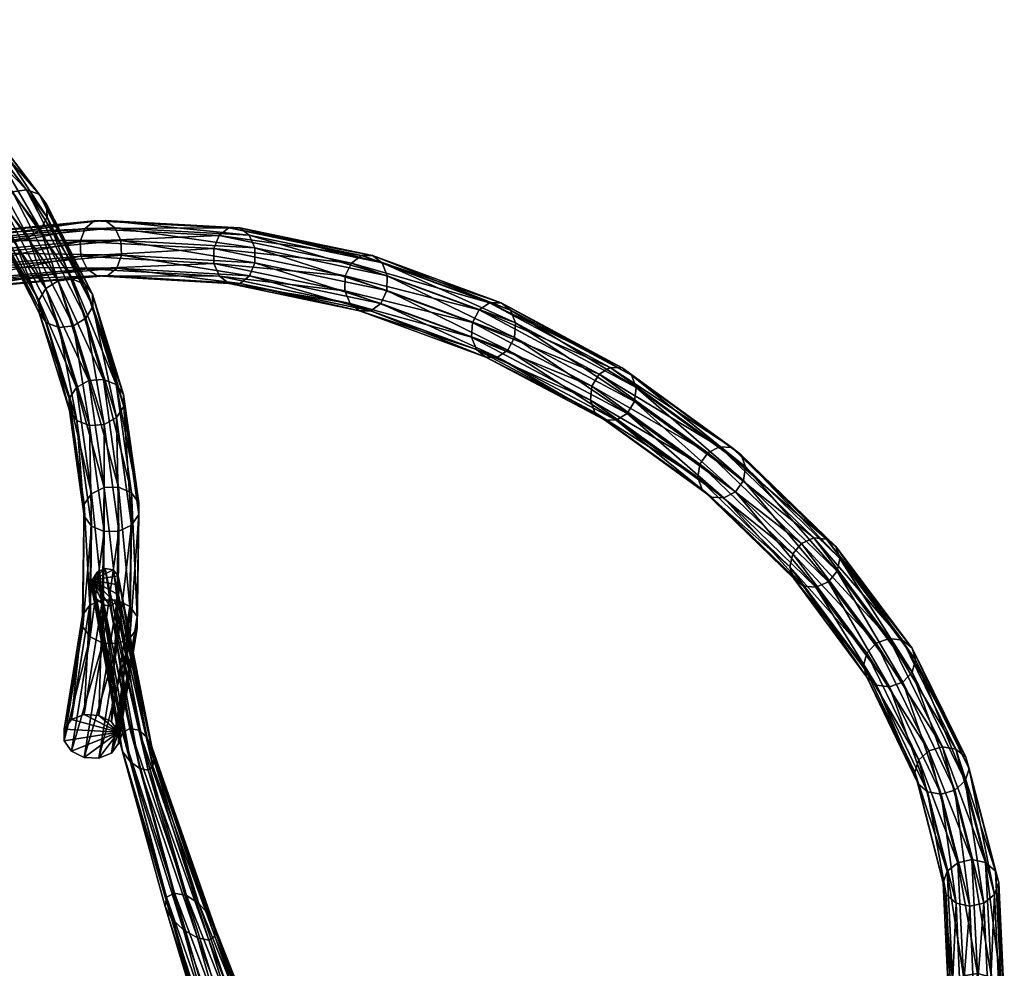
# Model space of a CAD drawing. Header units: centimetres. Extents: x -352.14 to -343.59, y -5.81 to 2.82.
# Tile 3 of 3: x -348.01 to -343.59, y -1.67 to 2.58. Entities that reach past the tile are written whole.
import ezdxf

# ---------------------------------------------------------------- set-up
doc = ezdxf.new("R2010")
doc.units = ezdxf.units.CM
doc.layers.get('0').update_dxf_attribs({"true_color": 0x5890e1})

msp = doc.modelspace()

# ---------------------------------------------------------------- meshes
at = {"color": 81, "true_color": 0x99e499}
mesh = msp.add_polyface(dxfattribs=at)
corners = [(-347.6254272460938, 1.681070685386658, 57.80258941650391), (-348.2287902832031, 1.623058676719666, 57.1051025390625), (-348.2776184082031, 1.621450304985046, 57.14724731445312), (-347.6741638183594, 1.679807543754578, 57.84471893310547), (-347.5816650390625, 1.649087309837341, 57.76519775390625), (-348.1832885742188, 1.592041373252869, 57.07003784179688), (-348.3167114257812, 1.587695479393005, 57.18516540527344), (-347.7148742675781, 1.645703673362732, 57.88027572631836), (-348.8175964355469, 2.582006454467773, 87.74393463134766), (-348.4650268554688, 2.377520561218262, 88.39812469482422), (-348.4598388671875, 2.316573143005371, 88.37752532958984), (-348.810302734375, 2.519789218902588, 87.7264404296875), (-348.4856872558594, 2.257530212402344, 88.37438201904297), (-348.148193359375, 2.039824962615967, 89.00138854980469), (-348.1516723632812, 2.099202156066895, 89.02433776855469), (-348.1762390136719, 1.982722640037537, 88.99415588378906), (-348.228271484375, 1.943196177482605, 89.00459289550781), (-348.5357055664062, 2.216217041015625, 88.38954162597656), (-348.2903747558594, 1.931834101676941, 89.02986145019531), (-348.596435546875, 2.203699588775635, 88.41891479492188), (-348.3458862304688, 1.951677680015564, 89.06315612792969), (-348.6516418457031, 2.223326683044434, 88.45455169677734), (-348.3799438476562, 1.997408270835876, 89.09548950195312), (-348.6865234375, 2.269839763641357, 88.48689270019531), (-348.3834228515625, 2.056775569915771, 89.11825561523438), (-348.6917114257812, 2.330779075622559, 88.50732421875), (-348.3553771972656, 2.11387300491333, 89.12541961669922), (-348.6658630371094, 2.389818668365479, 88.51043701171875), (-348.3033447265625, 2.153406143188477, 89.11508178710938), (-348.6158447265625, 2.431139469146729, 88.49540710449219), (-348.2412414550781, 2.164777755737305, 89.08998107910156), (-348.5551147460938, 2.443668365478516, 88.46619415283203), (-348.1857299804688, 2.144938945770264, 89.05677795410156), (-348.4999084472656, 2.42404317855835, 88.43058776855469), (-347.8856201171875, 1.696683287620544, 89.59518432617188), (-347.8877868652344, 1.754329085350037, 89.61969757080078), (-347.9154357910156, 1.641919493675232, 89.58444213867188), (-347.96923828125, 1.604711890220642, 89.59036254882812), (-348.0326232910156, 1.595030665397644, 89.61134338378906), (-348.088623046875, 1.615464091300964, 89.6417236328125), (-348.1221618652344, 1.660535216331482, 89.67327880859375), (-348.1243286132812, 1.718169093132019, 89.69760131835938), (-348.0945129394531, 1.772925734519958, 89.70821380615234), (-348.0407104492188, 1.810136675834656, 89.70236206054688), (-347.9773254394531, 1.819830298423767, 89.68154907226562), (-347.9213562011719, 1.799404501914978, 89.65132141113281), (-347.8917846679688, 1.375984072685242, 90.25639343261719), (-347.8365478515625, 1.410411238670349, 90.25465393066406), (-347.7720642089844, 1.417899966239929, 90.23820495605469), (-347.7156066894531, 1.396436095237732, 90.21138000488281), (-347.6823120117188, 1.351768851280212, 90.18130493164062)]
mesh.append_faces([[corners[k] for k in face] for face in [(0, 1, 2), (2, 3, 0), (4, 5, 1), (1, 0, 4), (3, 2, 6), (6, 7, 3), (8, 9, 10), (11, 10, 12), (13, 10, 9), (9, 14, 13), (15, 12, 10), (10, 13, 15), (16, 17, 12), (12, 15, 16), (18, 19, 17), (17, 16, 18), (20, 21, 19), (19, 18, 20), (22, 23, 21), (21, 20, 22), (24, 25, 23), (23, 22, 24), (26, 27, 25), (25, 24, 26), (28, 29, 27), (27, 26, 28), (30, 31, 29), (29, 28, 30), (32, 33, 31), (31, 30, 32), (14, 9, 33), (33, 32, 14), (34, 13, 14), (14, 35, 34), (36, 15, 13), (13, 34, 36), (37, 16, 15), (15, 36, 37), (38, 18, 16), (16, 37, 38), (39, 20, 18), (18, 38, 39), (40, 22, 20), (20, 39, 40), (41, 24, 22), (22, 40, 41), (42, 26, 24), (24, 41, 42), (43, 28, 26), (26, 42, 43), (44, 30, 28), (28, 43, 44), (45, 32, 30), (30, 44, 45), (35, 14, 32), (32, 45, 35), (46, 42, 41), (47, 43, 42), (48, 44, 43), (49, 45, 44), (50, 35, 45)]], dxfattribs={"vtx2": -1, "color": 81})
mesh = msp.add_polyface(dxfattribs=at)
corners = [(-348.869140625, 1.476885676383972, 56.4495735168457), (-348.2776184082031, 1.621450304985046, 57.14724731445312), (-348.2287902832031, 1.623058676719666, 57.1051025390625), (-348.8197021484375, 1.479011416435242, 56.40800094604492), (-348.1832885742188, 1.592041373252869, 57.07003784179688), (-348.1532287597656, 1.536677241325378, 57.05147552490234), (-348.7383117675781, 1.395249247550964, 56.36175537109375), (-348.7718505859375, 1.449140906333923, 56.37586212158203), (-348.1466979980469, 1.471815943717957, 57.05437469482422), (-348.7281188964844, 1.331769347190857, 56.36946868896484), (-348.1654968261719, 1.414880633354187, 57.07795333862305), (-348.7440185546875, 1.275734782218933, 56.39692687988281), (-348.20458984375, 1.381155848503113, 57.11587524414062), (-348.7817687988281, 1.24218738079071, 56.43675994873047), (-348.2535705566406, 1.379667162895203, 57.1579704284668), (-348.8312377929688, 1.240126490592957, 56.47830581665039), (-348.2992248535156, 1.410774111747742, 57.1929817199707), (-348.8791809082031, 1.270077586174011, 56.51043701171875), (-348.3292541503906, 1.466107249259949, 57.2115478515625), (-348.9126892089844, 1.32398784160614, 56.5245475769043), (-348.3356323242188, 1.530848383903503, 57.20869445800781), (-348.9227905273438, 1.387406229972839, 56.51686096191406), (-348.3167114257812, 1.587695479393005, 57.18516540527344), (-348.9068603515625, 1.443358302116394, 56.48941802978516), (-347.5545043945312, 1.592422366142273, 57.74260330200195), (-347.5816650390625, 1.649087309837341, 57.76519775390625), (-347.5512084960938, 1.526314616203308, 57.7408447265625), (-347.5727844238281, 1.468536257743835, 57.76038360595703), (-347.6134643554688, 1.434575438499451, 57.79594802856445), (-347.6624145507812, 1.433481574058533, 57.8380012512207), (-347.7064208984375, 1.4654940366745, 57.87531280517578), (-347.7335815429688, 1.52201783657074, 57.89790725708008), (-347.7366638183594, 1.587956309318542, 57.89973449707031), (-347.7148742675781, 1.645703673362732, 57.88027572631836), (-347.1375732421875, 1.489143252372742, 58.58465957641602), (-347.1378173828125, 1.555827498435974, 58.59096527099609), (-347.1133117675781, 1.614079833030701, 58.57571792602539), (-347.6810607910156, 1.295868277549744, 90.15605926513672), (-347.8856201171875, 1.696683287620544, 89.59518432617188), (-347.8877868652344, 1.754329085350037, 89.61969757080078), (-347.6823120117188, 1.351768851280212, 90.18130493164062), (-347.7122192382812, 1.243715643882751, 90.14246368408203), (-347.9154357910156, 1.641919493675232, 89.58444213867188), (-347.7674560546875, 1.209288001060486, 90.14423370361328), (-347.96923828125, 1.604711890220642, 89.59036254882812), (-347.8319396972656, 1.201811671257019, 90.16088104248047), (-348.0326232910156, 1.595030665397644, 89.61134338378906), (-347.8883972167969, 1.223284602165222, 90.1878662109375), (-348.088623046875, 1.615464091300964, 89.6417236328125), (-347.9217224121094, 1.267950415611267, 90.21792602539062), (-348.1221618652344, 1.660535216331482, 89.67327880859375), (-347.9229431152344, 1.323839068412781, 90.24298858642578), (-348.1243286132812, 1.718169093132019, 89.69760131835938), (-347.8917846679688, 1.375984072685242, 90.25639343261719), (-348.0945129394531, 1.772925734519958, 89.70821380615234), (-347.8365478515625, 1.410411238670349, 90.25465393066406), (-348.0407104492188, 1.810136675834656, 89.70236206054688), (-347.7720642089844, 1.417899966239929, 90.23820495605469), (-347.9773254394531, 1.819830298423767, 89.68154907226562), (-347.7156066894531, 1.396436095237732, 90.21138000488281), (-347.9213562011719, 1.799404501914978, 89.65132141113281), (-347.6979675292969, 0.9645746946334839, 90.76947784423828), (-347.6326904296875, 0.9693678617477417, 90.75726318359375), (-347.5758361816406, 0.9463781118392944, 90.73416137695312), (-347.5426330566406, 0.9017614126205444, 90.706298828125)]
mesh.append_faces([[corners[k] for k in face] for face in [(0, 1, 2), (3, 2, 4), (5, 6, 7), (7, 4, 5), (8, 9, 6), (6, 5, 8), (10, 11, 9), (9, 8, 10), (12, 13, 11), (11, 10, 12), (13, 12, 14), (15, 14, 16), (17, 16, 18), (19, 18, 20), (21, 20, 22), (23, 22, 1), (24, 5, 4), (4, 25, 24), (26, 8, 5), (5, 24, 26), (27, 10, 8), (8, 26, 27), (28, 12, 10), (10, 27, 28), (29, 14, 12), (12, 28, 29), (30, 16, 14), (14, 29, 30), (31, 18, 16), (16, 30, 31), (32, 20, 18), (18, 31, 32), (33, 22, 20), (20, 32, 33), (34, 31, 30), (35, 32, 31), (36, 33, 32), (37, 38, 39), (39, 40, 37), (41, 42, 38), (38, 37, 41), (43, 44, 42), (42, 41, 43), (45, 46, 44), (44, 43, 45), (47, 48, 46), (46, 45, 47), (49, 50, 48), (48, 47, 49), (51, 52, 50), (50, 49, 51), (52, 51, 53), (54, 53, 55), (56, 55, 57), (58, 57, 59), (60, 59, 40), (61, 55, 53), (62, 57, 55), (63, 59, 57), (64, 40, 59)]], dxfattribs={"vtx2": -1, "color": 81})
mesh = msp.add_polyface(dxfattribs=at)
corners = [(-347.0214538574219, 1.649134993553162, 58.50147247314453), (-347.6254272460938, 1.681070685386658, 57.80258941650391), (-347.6741638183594, 1.679807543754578, 57.84471893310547), (-347.0707092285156, 1.648270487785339, 58.54296493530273), (-346.9786682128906, 1.616373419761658, 58.4623908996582), (-347.5816650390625, 1.649087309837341, 57.76519775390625), (-346.9537048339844, 1.558799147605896, 58.43622589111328), (-347.5545043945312, 1.592422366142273, 57.74260330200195), (-346.9532470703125, 1.491939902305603, 58.42999649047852), (-347.5512084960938, 1.526314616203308, 57.7408447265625), (-346.9774475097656, 1.433767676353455, 58.44534301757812), (-347.5727844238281, 1.468536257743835, 57.76038360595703), (-347.0199890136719, 1.399831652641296, 58.47811508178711), (-347.6134643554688, 1.434575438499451, 57.79594802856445), (-347.0694580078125, 1.399140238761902, 58.51952743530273), (-347.6624145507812, 1.433481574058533, 57.8380012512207), (-347.112548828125, 1.431822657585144, 58.55850982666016), (-347.7064208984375, 1.4654940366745, 57.87531280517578), (-347.1375732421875, 1.489143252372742, 58.58465957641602), (-347.7335815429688, 1.52201783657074, 57.89790725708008), (-347.1378173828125, 1.555827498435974, 58.59096527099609), (-347.7366638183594, 1.587956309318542, 57.89973449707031), (-347.1133117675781, 1.614079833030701, 58.57571792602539), (-347.7148742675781, 1.645703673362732, 57.88027572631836), (-346.4259033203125, 1.524691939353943, 59.20368194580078), (-346.4761962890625, 1.524410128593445, 59.24392700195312), (-346.3834533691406, 1.491520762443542, 59.16350555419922), (-346.3601379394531, 1.433860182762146, 59.13420104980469), (-346.3621520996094, 1.367269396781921, 59.12364959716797), (-346.3889770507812, 1.309622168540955, 59.13463592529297), (-346.4336242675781, 1.276296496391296, 59.16419219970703), (-346.4841003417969, 1.276132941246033, 59.20437622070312), (-346.5268249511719, 1.30913245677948, 59.24444580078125), (-346.5502624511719, 1.366507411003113, 59.27370452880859), (-346.548095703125, 1.432982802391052, 59.28433227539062), (-346.5209350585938, 1.490801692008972, 59.2734375), (-345.8492431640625, 1.311957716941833, 59.91056060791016), (-345.90087890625, 1.312498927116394, 59.94899368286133), (-345.8068542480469, 1.278794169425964, 59.86985015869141), (-345.7850036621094, 1.221985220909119, 59.83777618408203), (-345.7894592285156, 1.156845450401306, 59.82295989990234), (-345.8190612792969, 1.100833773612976, 59.82934951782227), (-345.9822998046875, 1.158960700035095, 59.96630096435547), (-345.977783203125, 1.224063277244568, 59.98115539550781), (-345.9479370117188, 1.280289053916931, 59.97482299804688)]
mesh.append_faces([[corners[k] for k in face] for face in [(0, 1, 2), (2, 3, 0), (4, 5, 1), (1, 0, 4), (6, 7, 5), (5, 4, 6), (8, 9, 7), (7, 6, 8), (10, 11, 9), (9, 8, 10), (12, 13, 11), (11, 10, 12), (14, 15, 13), (13, 12, 14), (16, 17, 15), (15, 14, 16), (17, 16, 18), (19, 18, 20), (21, 20, 22), (3, 2, 23), (23, 22, 3), (24, 0, 3), (3, 25, 24), (26, 4, 0), (0, 24, 26), (27, 6, 4), (4, 26, 27), (28, 8, 6), (6, 27, 28), (29, 10, 8), (8, 28, 29), (30, 12, 10), (10, 29, 30), (31, 14, 12), (12, 30, 31), (32, 16, 14), (14, 31, 32), (33, 18, 16), (16, 32, 33), (34, 20, 18), (18, 33, 34), (35, 22, 20), (20, 34, 35), (25, 3, 22), (22, 35, 25), (36, 24, 25), (25, 37, 36), (38, 26, 24), (24, 36, 38), (39, 27, 26), (26, 38, 39), (40, 28, 27), (27, 39, 40), (41, 29, 28), (42, 33, 32), (43, 34, 33), (33, 42, 43), (44, 35, 34), (34, 43, 44), (37, 25, 35), (35, 44, 37)]], dxfattribs={"vtx2": -1, "color": 81})
mesh = msp.add_polyface(dxfattribs=at)
corners = [(-347.5419616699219, 0.8474706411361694, 90.68109893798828), (-347.6810607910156, 1.295868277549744, 90.15605926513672), (-347.6823120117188, 1.351768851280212, 90.18130493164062), (-347.5426330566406, 0.9017614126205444, 90.706298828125), (-347.5740356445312, 0.7980579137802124, 90.6654052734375), (-347.7122192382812, 1.243715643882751, 90.14246368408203), (-347.6302185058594, 0.7667673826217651, 90.66350555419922), (-347.7674560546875, 1.209288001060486, 90.14423370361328), (-347.6954956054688, 0.761982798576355, 90.67588806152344), (-347.8319396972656, 1.201811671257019, 90.16088104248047), (-347.7523498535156, 0.7849830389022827, 90.69920349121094), (-347.8883972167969, 1.223284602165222, 90.1878662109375), (-347.7855834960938, 0.8296016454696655, 90.72711181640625), (-347.9217224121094, 1.267950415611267, 90.21792602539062), (-347.7862243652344, 0.8838824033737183, 90.75212097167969), (-347.9229431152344, 1.323839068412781, 90.24298858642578), (-347.7541809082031, 0.9332836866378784, 90.76759338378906), (-347.8917846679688, 1.375984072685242, 90.25639343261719), (-347.6979675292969, 0.9645746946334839, 90.76947784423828), (-347.8365478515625, 1.410411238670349, 90.25465393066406), (-347.6326904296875, 0.9693678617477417, 90.75726318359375), (-347.7720642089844, 1.417899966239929, 90.23820495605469), (-347.5758361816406, 0.9463781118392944, 90.73416137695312), (-347.7156066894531, 1.396436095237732, 90.21138000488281), (-347.4740600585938, 0.3627060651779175, 91.16741180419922), (-347.5065612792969, 0.3160146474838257, 91.1504135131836), (-347.5632629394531, 0.2880839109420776, 91.14542388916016), (-347.62890625, 0.2864021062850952, 91.15380096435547), (-347.6859741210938, 0.3114165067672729, 91.17323303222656), (-347.7191162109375, 0.3564184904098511, 91.19845581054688), (-347.7194519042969, 0.4093502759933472, 91.22265625), (-347.6869201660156, 0.4560307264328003, 91.23941802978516), (-347.6302490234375, 0.4839571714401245, 91.24431610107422), (-347.5645751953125, 0.4856466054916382, 91.23609924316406), (-347.507568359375, 0.4606441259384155, 91.21688079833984), (-347.4744262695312, 0.4156469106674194, 91.19175720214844), (-347.5704650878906, -0.2150231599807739, 91.58721923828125), (-347.6360168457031, -0.2133008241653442, 91.59193420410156), (-347.6929321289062, -0.1858311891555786, 91.60749816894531), (-347.7258911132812, -0.1399799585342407, 91.6296157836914), (-347.72607421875, -0.08803665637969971, 91.6523208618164), (-347.6934814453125, -0.04391634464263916, 91.66954040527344), (-347.6367797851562, -0.01943838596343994, 91.6767807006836), (-347.5712280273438, -0.0211564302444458, 91.67214965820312), (-347.5143432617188, -0.04861366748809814, 91.65684509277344), (-347.55908203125, 0.04697787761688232, 35.80575942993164), (-347.5645751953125, 0.003072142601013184, 35.80122375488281), (-347.6832275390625, 0.06893956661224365, 35.745849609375), (-347.5663757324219, 0.0880812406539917, 35.801513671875), (-347.5892944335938, 0.1151880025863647, 35.78956985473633), (-347.6244812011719, 0.1209677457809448, 35.77328872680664), (-347.6604919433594, 0.1039770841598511, 35.75726318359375)]
mesh.append_faces([[corners[k] for k in face] for face in [(51, 50, 47)]], dxfattribs={"vtx1": -1, "color": 81})
mesh.append_faces([[corners[k] for k in face] for face in [(45, 46, 47), (48, 45, 47), (49, 48, 47), (50, 49, 47)]], dxfattribs={"vtx1": -1, "vtx2": -1, "color": 81})
mesh.append_faces([[corners[k] for k in face] for face in [(0, 1, 2), (2, 3, 0), (4, 5, 1), (1, 0, 4), (6, 7, 5), (5, 4, 6), (8, 9, 7), (7, 6, 8), (10, 11, 9), (9, 8, 10), (12, 13, 11), (11, 10, 12), (14, 15, 13), (13, 12, 14), (16, 17, 15), (15, 14, 16), (17, 16, 18), (19, 18, 20), (21, 20, 22), (23, 22, 3), (24, 0, 3), (25, 4, 0), (26, 6, 4), (4, 25, 26), (27, 8, 6), (6, 26, 27), (28, 10, 8), (8, 27, 28), (29, 12, 10), (10, 28, 29), (30, 14, 12), (12, 29, 30), (31, 16, 14), (14, 30, 31), (32, 18, 16), (16, 31, 32), (33, 20, 18), (18, 32, 33), (34, 22, 20), (20, 33, 34), (35, 3, 22), (22, 34, 35), (36, 26, 25), (37, 27, 26), (38, 28, 27), (39, 29, 28), (40, 30, 29), (29, 39, 40), (41, 31, 30), (30, 40, 41), (42, 32, 31), (31, 41, 42), (43, 33, 32), (32, 42, 43), (44, 34, 33), (33, 43, 44)]], dxfattribs={"vtx2": -1, "color": 81})
mesh = msp.add_polyface(dxfattribs=at)
corners = [(-347.5892944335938, 0.1151880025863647, 35.78956985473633), (-347.4742736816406, -0.6032029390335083, 35.94907760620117), (-347.439208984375, -0.6336995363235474, 35.9642333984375), (-347.5663757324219, 0.0880812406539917, 35.801513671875), (-347.416015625, -0.6792160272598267, 35.97083282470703), (-347.55908203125, 0.04697787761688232, 35.80575942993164), (-347.4064331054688, -0.7274023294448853, 35.96704864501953), (-347.5645751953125, 0.003072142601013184, 35.80122375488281), (-347.4114990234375, -0.7652856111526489, 35.9541015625), (-347.5794372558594, -0.03176701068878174, 35.78934478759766), (-347.4328918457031, -0.7828060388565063, 35.93571853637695), (-347.6027526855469, -0.04827988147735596, 35.77349472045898), (-347.4692077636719, -0.7754117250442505, 35.9168701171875), (-347.3502197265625, -1.353257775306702, 36.23332595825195), (-347.5474548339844, -0.6138955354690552, 35.91141128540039), (-347.5602416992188, -0.6520053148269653, 35.89913940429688), (-347.3561096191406, -1.394547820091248, 36.22233581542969), (-347.3138732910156, -1.335319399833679, 36.25252151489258), (-347.5144653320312, -0.5959802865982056, 35.9296760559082), (-347.2600402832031, -1.345627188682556, 36.27486419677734), (-347.2042846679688, -1.381461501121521, 36.29421997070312), (-347.1591796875, -1.433172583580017, 36.30515670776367), (-347.1332702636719, -1.48681628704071, 36.30465316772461), (-347.1325378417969, -1.527987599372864, 36.29301452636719), (-347.1597290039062, -1.545706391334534, 36.27360916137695), (-347.2110290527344, -1.53529965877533, 36.251708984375), (-347.2734069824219, -1.499583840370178, 36.23300170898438), (-347.5119323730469, -0.7451416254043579, 35.90239334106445), (-347.3276672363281, -1.448092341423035, 36.22227478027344), (-347.5467529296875, -0.7000218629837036, 35.89591217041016), (-346.3621520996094, 1.367269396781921, 59.12364959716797), (-345.7894592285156, 1.156845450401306, 59.82295989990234), (-345.8190612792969, 1.100833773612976, 59.82934951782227), (-345.865966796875, 1.068879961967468, 59.85521697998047), (-346.4336242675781, 1.276296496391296, 59.16419219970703), (-346.3889770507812, 1.309622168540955, 59.13463592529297), (-345.9176635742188, 1.069459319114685, 59.89360809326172), (-346.4841003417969, 1.276132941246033, 59.20437622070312), (-345.9602966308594, 1.102405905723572, 59.93426513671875), (-346.5268249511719, 1.30913245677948, 59.24444580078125), (-345.9822998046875, 1.158960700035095, 59.96630096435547), (-345.3065185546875, 1.020764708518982, 60.62259292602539), (-345.8492431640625, 1.311957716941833, 59.91056060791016), (-345.90087890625, 1.312498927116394, 59.94899368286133), (-345.3596801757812, 1.022518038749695, 60.65861511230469), (-345.2640991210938, 0.9876984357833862, 60.58188247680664), (-345.8068542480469, 1.278794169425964, 59.86985015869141), (-345.2437438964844, 0.9322508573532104, 60.54741287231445), (-345.7850036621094, 1.221985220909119, 59.83777618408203), (-345.2508544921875, 0.8693479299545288, 60.52842712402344), (-345.2834777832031, 0.8158406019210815, 60.53000259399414), (-345.3329162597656, 0.7859991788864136, 60.55169677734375), (-345.3860168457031, 0.7877601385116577, 60.58769226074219), (-345.4285583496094, 0.8206475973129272, 60.62835693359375), (-345.4490661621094, 0.8759101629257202, 60.66280364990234), (-345.4420166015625, 0.9388068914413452, 60.68182373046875), (-345.977783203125, 1.224063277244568, 59.98115539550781), (-345.4093017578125, 0.9924906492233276, 60.68029403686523), (-345.9479370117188, 1.280289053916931, 59.97482299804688), (-347.5426330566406, 0.9017614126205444, 90.706298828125), (-347.4744262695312, 0.4156469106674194, 91.19175720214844), (-347.4740600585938, 0.3627060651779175, 91.16741180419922), (-347.5419616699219, 0.8474706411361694, 90.68109893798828), (-347.5065612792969, 0.3160146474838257, 91.1504135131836), (-347.481201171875, -0.1464048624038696, 91.61209869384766), (-347.4814147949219, -0.09445679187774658, 91.6348876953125), (-347.5137939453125, -0.1905375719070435, 91.5946044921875), (-347.507568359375, 0.4606441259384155, 91.21688079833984), (-347.5143432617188, -0.04861366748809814, 91.65684509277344), (-347.564697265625, -0.6640030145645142, 92.00984191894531)]
mesh.append_faces([[corners[k] for k in face] for face in [(0, 1, 2), (3, 2, 4), (5, 4, 6), (7, 6, 8), (9, 8, 10), (11, 10, 12), (13, 14, 15), (15, 16, 13), (17, 18, 14), (14, 13, 17), (19, 1, 18), (18, 17, 19), (20, 2, 1), (1, 19, 20), (21, 4, 2), (2, 20, 21), (22, 6, 4), (23, 8, 6), (24, 10, 8), (25, 12, 10), (26, 27, 12), (28, 29, 27), (16, 15, 29), (29, 28, 16), (30, 31, 32), (33, 34, 35), (35, 32, 33), (36, 37, 34), (34, 33, 36), (38, 39, 37), (37, 36, 38), (39, 38, 40), (41, 42, 43), (43, 44, 41), (45, 46, 42), (47, 48, 46), (49, 31, 48), (50, 32, 31), (51, 33, 32), (52, 36, 33), (33, 51, 52), (53, 38, 36), (36, 52, 53), (54, 40, 38), (38, 53, 54), (55, 56, 40), (40, 54, 55), (57, 58, 56), (56, 55, 57), (44, 43, 58), (58, 57, 44), (59, 60, 61), (62, 61, 63), (64, 61, 60), (60, 65, 64), (66, 63, 61), (61, 64, 66), (65, 60, 67), (67, 68, 65), (69, 64, 65)]], dxfattribs={"vtx2": -1, "color": 81})
mesh = msp.add_polyface(dxfattribs=at)
corners = [(-345.8492431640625, 1.311957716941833, 59.91056060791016), (-345.3065185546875, 1.020764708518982, 60.62259292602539), (-345.2640991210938, 0.9876984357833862, 60.58188247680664), (-345.8068542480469, 1.278794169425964, 59.86985015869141), (-345.2437438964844, 0.9322508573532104, 60.54741287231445), (-345.7850036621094, 1.221985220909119, 59.83777618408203), (-345.2508544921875, 0.8693479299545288, 60.52842712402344), (-345.7894592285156, 1.156845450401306, 59.82295989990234), (-345.2834777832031, 0.8158406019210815, 60.53000259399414), (-345.8190612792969, 1.100833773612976, 59.82934951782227), (-345.3329162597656, 0.7859991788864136, 60.55169677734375), (-344.8147888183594, 0.6636303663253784, 61.33846282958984), (-345.3596801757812, 1.022518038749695, 60.65861511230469), (-344.86962890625, 0.6669772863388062, 61.37158966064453), (-344.7721862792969, 0.6305016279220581, 61.29824829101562), (-344.7532653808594, 0.5765126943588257, 61.2617073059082), (-344.7630920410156, 0.5161656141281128, 61.23863983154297), (-344.7989501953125, 0.4656223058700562, 61.23522186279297), (-344.8512268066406, 0.4383872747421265, 61.25235748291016), (-344.9059448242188, 0.4417246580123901, 61.28545379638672), (-345.3860168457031, 0.7877601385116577, 60.58769226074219), (-344.948486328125, 0.4747465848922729, 61.32566070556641), (-345.4285583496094, 0.8206475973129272, 60.62835693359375), (-344.9674682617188, 0.5286372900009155, 61.36220550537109), (-345.4490661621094, 0.8759101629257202, 60.66280364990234), (-344.9577941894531, 0.5889919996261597, 61.38528823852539), (-345.4420166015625, 0.9388068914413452, 60.68182373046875), (-344.9219665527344, 0.639642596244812, 61.38872909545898), (-345.4093017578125, 0.9924906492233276, 60.68029403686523), (-344.390625, 0.2529476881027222, 62.05496215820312), (-344.4474182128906, 0.2583030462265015, 62.08475494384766), (-344.34765625, 0.2193502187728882, 62.01567077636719), (-344.3301086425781, 0.1665276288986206, 61.97737884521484), (-344.3426513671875, 0.1086376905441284, 61.95035171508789), (-344.3819274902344, 0.06118667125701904, 61.94183731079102), (-344.4372863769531, 0.03687655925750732, 61.95409393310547), (-344.493896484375, 0.04222428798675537, 61.98387908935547), (-344.53662109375, 0.07579267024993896, 62.02318572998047), (-344.5541381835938, 0.1285990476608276, 62.06149673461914), (-344.541748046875, 0.1864975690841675, 62.08852386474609), (-344.5027160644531, 0.2339757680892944, 62.09703826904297), (-344.0501098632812, -0.2007852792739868, 62.76781463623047), (-344.0066223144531, -0.2354327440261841, 62.72982788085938), (-343.9903564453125, -0.2876549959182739, 62.69011688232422), (-344.0057373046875, -0.343478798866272, 62.65931701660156), (-344.2247619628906, -0.3143349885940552, 62.75674438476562), (-344.2096252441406, -0.258520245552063, 62.78754043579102), (-344.1672973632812, -0.2141076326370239, 62.80113983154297), (-344.1089477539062, -0.1929794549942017, 62.79392242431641)]
mesh.append_faces([[corners[k] for k in face] for face in [(0, 1, 2), (3, 2, 4), (5, 4, 6), (7, 6, 8), (9, 8, 10), (11, 1, 12), (12, 13, 11), (14, 2, 1), (1, 11, 14), (15, 4, 2), (2, 14, 15), (16, 6, 4), (4, 15, 16), (17, 8, 6), (6, 16, 17), (18, 10, 8), (8, 17, 18), (19, 20, 10), (10, 18, 19), (21, 22, 20), (20, 19, 21), (23, 24, 22), (22, 21, 23), (25, 26, 24), (24, 23, 25), (27, 28, 26), (26, 25, 27), (13, 12, 28), (28, 27, 13), (29, 11, 13), (13, 30, 29), (31, 14, 11), (11, 29, 31), (32, 15, 14), (14, 31, 32), (33, 16, 15), (15, 32, 33), (34, 17, 16), (16, 33, 34), (35, 18, 17), (17, 34, 35), (36, 19, 18), (18, 35, 36), (37, 21, 19), (19, 36, 37), (38, 23, 21), (21, 37, 38), (39, 25, 23), (23, 38, 39), (40, 27, 25), (25, 39, 40), (30, 13, 27), (27, 40, 30), (41, 29, 30), (42, 31, 29), (43, 32, 31), (44, 33, 32), (45, 38, 37), (46, 39, 38), (47, 40, 39), (48, 30, 40)]], dxfattribs={"vtx2": -1, "color": 81})
mesh = msp.add_polyface(dxfattribs=at)
corners = [(-347.5474548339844, -0.6138955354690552, 35.91141128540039), (-347.6604919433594, 0.1039770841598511, 35.75726318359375), (-347.6832275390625, 0.06893956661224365, 35.745849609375), (-347.5602416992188, -0.6520053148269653, 35.89913940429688), (-347.5144653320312, -0.5959802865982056, 35.9296760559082), (-347.6244812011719, 0.1209677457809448, 35.77328872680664), (-347.4742736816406, -0.6032029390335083, 35.94907760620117), (-347.5892944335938, 0.1151880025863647, 35.78956985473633), (-347.439208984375, -0.6336995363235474, 35.9642333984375), (-347.5663757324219, 0.0880812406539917, 35.801513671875), (-347.416015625, -0.6792160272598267, 35.97083282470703), (-347.55908203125, 0.04697787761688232, 35.80575942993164), (-347.4064331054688, -0.7274023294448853, 35.96704864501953), (-347.5645751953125, 0.003072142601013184, 35.80122375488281), (-347.4114990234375, -0.7652856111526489, 35.9541015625), (-347.5794372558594, -0.03176701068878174, 35.78934478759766), (-347.4328918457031, -0.7828060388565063, 35.93571853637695), (-347.6027526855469, -0.04827988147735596, 35.77349472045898), (-347.4692077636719, -0.7754117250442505, 35.9168701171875), (-347.6330871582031, -0.04222357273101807, 35.75786209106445), (-347.5119323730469, -0.7451416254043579, 35.90239334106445), (-347.6639099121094, -0.01531565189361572, 35.74638366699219), (-347.5467529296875, -0.7000218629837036, 35.89591217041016), (-347.6838989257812, 0.02531087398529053, 35.7419548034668), (-347.5065612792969, 0.3160146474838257, 91.1504135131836), (-347.5137939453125, -0.1905375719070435, 91.5946044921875), (-347.5704650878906, -0.2150231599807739, 91.58721923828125), (-347.5632629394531, 0.2880839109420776, 91.14542388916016), (-347.6360168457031, -0.2133008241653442, 91.59193420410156), (-347.62890625, 0.2864021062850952, 91.15380096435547), (-347.6929321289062, -0.1858311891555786, 91.60749816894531), (-347.6859741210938, 0.3114165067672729, 91.17323303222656), (-347.7258911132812, -0.1399799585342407, 91.6296157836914), (-347.4814147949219, -0.09445679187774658, 91.6348876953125), (-347.5647583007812, -0.6125079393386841, 92.03040313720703), (-347.564697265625, -0.6640030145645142, 92.00984191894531), (-347.5972595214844, -0.70685875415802, 91.99339294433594), (-347.481201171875, -0.1464048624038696, 91.61209869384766), (-347.6537170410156, -0.729587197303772, 91.98553466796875), (-347.7189636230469, -0.7260943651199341, 91.98847961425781), (-347.7755126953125, -0.6973181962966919, 92.00135040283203), (-347.8081970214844, -0.6509734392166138, 92.02064514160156), (-347.8082275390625, -0.5994817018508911, 92.0411376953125), (-347.72607421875, -0.08803665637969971, 91.6523208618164), (-347.7756652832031, -0.5566378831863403, 92.05732727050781), (-347.6934814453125, -0.04391634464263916, 91.66954040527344), (-347.7191772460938, -0.5339189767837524, 92.06498718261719), (-347.6367797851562, -0.01943838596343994, 91.6767807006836), (-347.6539306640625, -0.5374084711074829, 92.06212615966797), (-347.5712280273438, -0.0211564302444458, 91.67214965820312), (-347.597412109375, -0.5661712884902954, 92.04951477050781), (-347.5143432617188, -0.04861366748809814, 91.65684509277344)]
mesh.append_faces([[corners[k] for k in face] for face in [(36, 35, 34), (50, 48, 34)]], dxfattribs={"color": 81})
mesh.append_faces([[corners[k] for k in face] for face in [(38, 34, 39)]], dxfattribs={"vtx0": -1, "vtx1": -1, "color": 81})
mesh.append_faces([[corners[k] for k in face] for face in [(34, 46, 44), (34, 44, 42), (34, 42, 41), (34, 41, 40), (34, 40, 39)]], dxfattribs={"vtx0": -1, "vtx2": -1, "color": 81})
mesh.append_faces([[corners[k] for k in face] for face in [(19, 21, 2), (17, 19, 2), (15, 17, 2), (13, 15, 2)]], dxfattribs={"vtx1": -1, "vtx2": -1, "color": 81})
mesh.append_faces([[corners[k] for k in face] for face in [(0, 1, 2), (2, 3, 0), (4, 5, 1), (1, 0, 4), (6, 7, 5), (5, 4, 6), (8, 9, 7), (10, 11, 9), (12, 13, 11), (14, 15, 13), (16, 17, 15), (18, 19, 17), (20, 21, 19), (19, 18, 20), (22, 23, 21), (21, 20, 22), (3, 2, 23), (23, 22, 3), (24, 25, 26), (27, 26, 28), (29, 28, 30), (31, 30, 32), (33, 34, 35), (36, 25, 37), (37, 35, 36), (38, 26, 25), (25, 36, 38), (39, 28, 26), (26, 38, 39), (40, 30, 28), (28, 39, 40), (41, 32, 30), (30, 40, 41), (42, 43, 32), (32, 41, 42), (44, 45, 43), (43, 42, 44), (46, 47, 45), (45, 44, 46), (48, 49, 47), (47, 46, 48), (50, 51, 49), (49, 48, 50), (34, 33, 51), (51, 50, 34), (21, 23, 2), (38, 36, 34), (34, 48, 46)]], dxfattribs={"vtx2": -1, "color": 81})
mesh = msp.add_polyface(dxfattribs=at)
corners = [(-344.4474182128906, 0.2583030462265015, 62.08475494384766), (-344.1089477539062, -0.1929794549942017, 62.79392242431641), (-344.0501098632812, -0.2007852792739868, 62.76781463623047), (-344.390625, 0.2529476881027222, 62.05496215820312), (-344.0066223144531, -0.2354327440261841, 62.72982788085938), (-344.34765625, 0.2193502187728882, 62.01567077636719), (-343.9903564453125, -0.2876549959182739, 62.69011688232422), (-344.3301086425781, 0.1665276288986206, 61.97737884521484), (-344.0057373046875, -0.343478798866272, 62.65931701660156), (-344.0485534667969, -0.3879472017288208, 62.64568710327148), (-344.3819274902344, 0.06118667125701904, 61.94183731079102), (-344.3426513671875, 0.1086376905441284, 61.95035171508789), (-344.1071166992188, -0.4091230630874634, 62.65287017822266), (-344.4372863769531, 0.03687655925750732, 61.95409393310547), (-344.1657104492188, -0.4013086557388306, 62.67897796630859), (-344.493896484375, 0.04222428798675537, 61.98387908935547), (-344.2087097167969, -0.3666058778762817, 62.71701049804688), (-344.53662109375, 0.07579267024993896, 62.02318572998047), (-344.2247619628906, -0.3143349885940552, 62.75674438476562), (-344.5541381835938, 0.1285990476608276, 62.06149673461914), (-344.2096252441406, -0.258520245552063, 62.78754043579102), (-344.541748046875, 0.1864975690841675, 62.08852386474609), (-344.1672973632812, -0.2141076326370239, 62.80113983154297), (-344.5027160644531, 0.2339757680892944, 62.09703826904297), (-343.8094787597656, -0.6887356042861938, 63.47276306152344), (-343.8700866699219, -0.6780072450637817, 63.49490356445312), (-343.7657470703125, -0.7251173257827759, 63.43647766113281), (-343.7508544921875, -0.7774044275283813, 63.39575958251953), (-343.7688598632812, -0.8315922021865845, 63.36153411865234), (-343.8148193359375, -0.8731628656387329, 63.34296417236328), (-343.876220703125, -0.890973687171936, 63.34502410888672), (-343.9365234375, -0.8802496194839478, 63.36714172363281), (-343.979736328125, -0.8438626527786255, 63.40341186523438), (-343.9944458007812, -0.7915636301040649, 63.44411468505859), (-343.9767456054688, -0.7373706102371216, 63.47834777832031), (-343.9312744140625, -0.6958056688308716, 63.4969482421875), (-343.6767272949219, -1.197905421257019, 64.1694107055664), (-343.7385559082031, -1.183984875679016, 64.18722534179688), (-343.6325378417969, -1.236149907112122, 64.13555908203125), (-343.6180419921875, -1.288475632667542, 64.09476470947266), (-343.6372680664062, -1.340867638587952, 64.0579605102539), (-343.6849060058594, -1.379288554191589, 64.03500366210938), (-343.7479553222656, -1.39343535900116, 64.03202819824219), (-343.8094177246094, -1.379515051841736, 64.04983520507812), (-343.85302734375, -1.341256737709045, 64.0836410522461), (-343.8672485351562, -1.288916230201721, 64.12442016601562), (-343.848388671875, -1.23652446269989, 64.16123962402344), (-343.8013610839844, -1.198118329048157, 64.18423461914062)]
mesh.append_faces([[corners[k] for k in face] for face in [(0, 1, 2), (3, 2, 4), (5, 4, 6), (7, 6, 8), (9, 10, 11), (11, 8, 9), (12, 13, 10), (10, 9, 12), (14, 15, 13), (13, 12, 14), (16, 17, 15), (15, 14, 16), (17, 16, 18), (19, 18, 20), (21, 20, 22), (23, 22, 1), (24, 2, 1), (1, 25, 24), (26, 4, 2), (2, 24, 26), (27, 6, 4), (4, 26, 27), (28, 8, 6), (6, 27, 28), (29, 9, 8), (8, 28, 29), (30, 12, 9), (9, 29, 30), (31, 14, 12), (12, 30, 31), (32, 16, 14), (14, 31, 32), (33, 18, 16), (16, 32, 33), (34, 20, 18), (18, 33, 34), (35, 22, 20), (20, 34, 35), (25, 1, 22), (22, 35, 25), (36, 24, 25), (25, 37, 36), (38, 26, 24), (24, 36, 38), (39, 27, 26), (26, 38, 39), (40, 28, 27), (27, 39, 40), (41, 29, 28), (28, 40, 41), (42, 30, 29), (43, 31, 30), (44, 32, 31), (45, 33, 32), (32, 44, 45), (46, 34, 33), (33, 45, 46), (47, 35, 34), (34, 46, 47), (37, 25, 35), (35, 47, 37)]], dxfattribs={"vtx2": -1, "color": 81})
mesh = msp.add_polyface(dxfattribs=at)
corners = [(-347.416015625, -0.6792160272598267, 35.97083282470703), (-347.1591796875, -1.433172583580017, 36.30515670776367), (-347.1332702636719, -1.48681628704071, 36.30465316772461), (-347.4064331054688, -0.7274023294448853, 35.96704864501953), (-347.1325378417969, -1.527987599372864, 36.29301452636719), (-347.4114990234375, -0.7652856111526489, 35.9541015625), (-347.1597290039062, -1.545706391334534, 36.27360916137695), (-347.4328918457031, -0.7828060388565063, 35.93571853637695), (-347.2110290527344, -1.53529965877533, 36.251708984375), (-347.4692077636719, -0.7754117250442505, 35.9168701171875), (-347.2734069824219, -1.499583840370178, 36.23300170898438), (-347.5119323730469, -0.7451416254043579, 35.90239334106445), (-347.3276672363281, -1.448092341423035, 36.22227478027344), (-347.1248779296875, -2.130467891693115, 36.76555633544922), (-347.3502197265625, -1.353257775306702, 36.23332595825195), (-347.3561096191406, -1.394547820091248, 36.22233581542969), (-347.1188049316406, -2.182958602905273, 36.76386642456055), (-347.0868835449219, -2.108158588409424, 36.78163528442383), (-347.3138732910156, -1.335319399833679, 36.25252151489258), (-347.0177917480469, -2.121440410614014, 36.80746459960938), (-347.2600402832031, -1.345627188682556, 36.27486419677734), (-346.9367065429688, -2.166833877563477, 36.83613204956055), (-347.2042846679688, -1.381461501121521, 36.29421997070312), (-346.863037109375, -2.232789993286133, 36.86026382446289), (-346.8136291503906, -2.302116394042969, 36.87364959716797), (-346.8013305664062, -2.356144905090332, 36.87267303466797), (-346.8318481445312, -2.379866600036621, 36.85735321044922), (-346.899658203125, -2.366461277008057, 36.83156967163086), (-346.9869384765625, -2.319530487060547, 36.80218887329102), (-347.068115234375, -2.252162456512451, 36.77729797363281), (-346.8806762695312, -2.989480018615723, 37.58028030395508), (-346.8634948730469, -3.051022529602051, 37.58852767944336), (-346.8440246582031, -2.963451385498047, 37.59331130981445), (-346.7649536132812, -2.979740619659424, 37.62416839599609), (-346.6651611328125, -3.033952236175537, 37.66464233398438), (-346.5701599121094, -3.111670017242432, 37.70387649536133), (-346.5038452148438, -3.192151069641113, 37.73124694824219), (-346.4836120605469, -3.253846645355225, 37.73936080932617), (-346.5160217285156, -3.280203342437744, 37.72611999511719), (-346.5939025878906, -3.264091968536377, 37.69518661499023), (-346.6967468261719, -3.209728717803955, 37.65484619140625), (-346.7959594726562, -3.131682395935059, 37.61582183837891), (-346.7126159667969, -3.802605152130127, 38.57135009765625), (-346.68017578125, -3.776599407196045, 38.58470153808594), (-346.6000061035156, -3.794961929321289, 38.62088394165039), (-346.4941711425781, -3.852607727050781, 38.67023086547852), (-346.3908081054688, -3.933662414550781, 38.71912002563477), (-346.6123352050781, -3.948770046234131, 38.61884689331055), (-346.6878356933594, -3.865787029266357, 38.5839958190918)]
mesh.append_faces([[corners[k] for k in face] for face in [(0, 1, 2), (3, 2, 4), (5, 4, 6), (7, 6, 8), (9, 8, 10), (11, 10, 12), (13, 14, 15), (15, 16, 13), (17, 18, 14), (14, 13, 17), (19, 20, 18), (18, 17, 19), (21, 22, 20), (20, 19, 21), (23, 1, 22), (22, 21, 23), (24, 2, 1), (1, 23, 24), (25, 4, 2), (2, 24, 25), (26, 6, 4), (4, 25, 26), (27, 8, 6), (6, 26, 27), (28, 10, 8), (8, 27, 28), (29, 12, 10), (10, 28, 29), (16, 15, 12), (12, 29, 16), (30, 13, 16), (16, 31, 30), (32, 17, 13), (13, 30, 32), (33, 19, 17), (17, 32, 33), (34, 21, 19), (19, 33, 34), (35, 23, 21), (21, 34, 35), (36, 24, 23), (23, 35, 36), (37, 25, 24), (24, 36, 37), (38, 26, 25), (25, 37, 38), (39, 27, 26), (26, 38, 39), (40, 28, 27), (27, 39, 40), (41, 29, 28), (28, 40, 41), (31, 16, 29), (29, 41, 31), (42, 30, 31), (43, 32, 30), (44, 33, 32), (45, 34, 33), (46, 35, 34), (47, 41, 40), (48, 31, 41)]], dxfattribs={"vtx2": -1, "color": 81})
mesh = msp.add_polyface(dxfattribs=at)
corners = [(-343.8148193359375, -0.8731628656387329, 63.34296417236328), (-343.6849060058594, -1.379288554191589, 64.03500366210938), (-343.7479553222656, -1.39343535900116, 64.03202819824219), (-343.876220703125, -0.890973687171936, 63.34502410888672), (-343.8094177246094, -1.379515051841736, 64.04983520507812), (-343.9365234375, -0.8802496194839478, 63.36714172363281), (-343.85302734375, -1.341256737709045, 64.0836410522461), (-343.6507873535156, -1.711931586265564, 64.8602294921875), (-343.6767272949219, -1.197905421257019, 64.1694107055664), (-343.7385559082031, -1.183984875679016, 64.18722534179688), (-343.7127990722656, -1.694581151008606, 64.87344360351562), (-343.6067810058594, -1.752432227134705, 64.82935333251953), (-343.6325378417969, -1.236149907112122, 64.13555908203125), (-343.5928039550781, -1.805235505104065, 64.78911590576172), (-343.6180419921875, -1.288475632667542, 64.09476470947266), (-343.6126708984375, -1.856200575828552, 64.75028991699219), (-343.6372680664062, -1.340867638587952, 64.0579605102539), (-343.6609191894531, -1.891669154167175, 64.72329711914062), (-343.7243957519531, -1.902130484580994, 64.71533966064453), (-343.7860412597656, -1.884778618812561, 64.72856140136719), (-343.8294372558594, -1.8442622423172, 64.7593994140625), (-343.8432006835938, -1.791443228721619, 64.79962158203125), (-343.8672485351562, -1.288916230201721, 64.12442016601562), (-343.8236999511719, -1.740480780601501, 64.83844757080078), (-343.848388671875, -1.23652446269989, 64.16123962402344), (-343.7760314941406, -1.705028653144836, 64.86547088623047), (-343.8013610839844, -1.198118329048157, 64.18423461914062), (-343.7307434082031, -2.217628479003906, 65.5459213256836), (-343.7917785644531, -2.196737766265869, 65.5543441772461), (-343.6877136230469, -2.260690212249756, 65.51850128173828), (-343.6744384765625, -2.314388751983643, 65.47943115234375), (-343.6945190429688, -2.364339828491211, 65.4391860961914), (-343.7424621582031, -2.397159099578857, 65.40855407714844), (-343.8052368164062, -2.404048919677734, 65.3957290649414), (-343.8659057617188, -2.383159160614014, 65.40414428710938), (-343.9084167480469, -2.340086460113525, 65.43154907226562), (-343.9215087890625, -2.286376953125, 65.4706039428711), (-343.9017639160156, -2.236424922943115, 65.51084899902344), (-343.8543395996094, -2.203616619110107, 65.54150390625), (-343.9104614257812, -2.702111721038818, 66.22731018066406), (-343.869140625, -2.747915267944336, 66.20374298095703), (-343.8568725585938, -2.802860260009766, 66.16644287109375), (-343.8769836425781, -2.852229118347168, 66.1253662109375), (-344.0850219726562, -2.81617546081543, 66.10111999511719), (-344.0971374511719, -2.761221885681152, 66.13842010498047), (-344.0773010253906, -2.71184778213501, 66.17947387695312), (-344.0306701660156, -2.681284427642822, 66.21328735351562), (-343.9696350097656, -2.677721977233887, 66.23078918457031)]
mesh.append_faces([[corners[k] for k in face] for face in [(0, 1, 2), (3, 2, 4), (5, 4, 6), (7, 8, 9), (9, 10, 7), (11, 12, 8), (8, 7, 11), (13, 14, 12), (12, 11, 13), (15, 16, 14), (14, 13, 15), (17, 1, 16), (16, 15, 17), (18, 2, 1), (1, 17, 18), (19, 4, 2), (2, 18, 19), (20, 6, 4), (4, 19, 20), (21, 22, 6), (6, 20, 21), (23, 24, 22), (22, 21, 23), (25, 26, 24), (24, 23, 25), (10, 9, 26), (26, 25, 10), (27, 7, 10), (10, 28, 27), (29, 11, 7), (7, 27, 29), (30, 13, 11), (11, 29, 30), (31, 15, 13), (13, 30, 31), (32, 17, 15), (15, 31, 32), (33, 18, 17), (17, 32, 33), (34, 19, 18), (18, 33, 34), (35, 20, 19), (19, 34, 35), (36, 21, 20), (20, 35, 36), (37, 23, 21), (21, 36, 37), (38, 25, 23), (23, 37, 38), (28, 10, 25), (25, 38, 28), (39, 27, 28), (40, 29, 27), (41, 30, 29), (42, 31, 30), (43, 35, 34), (44, 36, 35), (45, 37, 36), (46, 38, 37), (47, 28, 38), (38, 46, 47)]], dxfattribs={"vtx2": -1, "color": 81})

doc.saveas('drawing.dxf')
